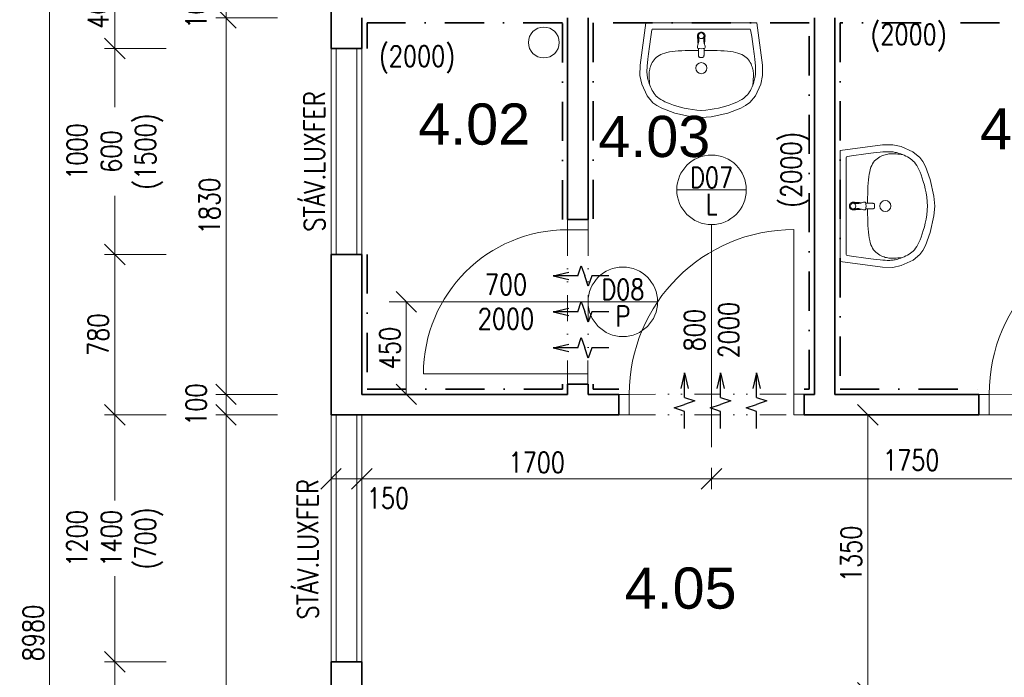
# Model space of a CAD drawing. Header units: millimetres. Extents: x -485339 to 350584, y -1189934 to 0.
# Tile 44 of 178: x -76119 to -71332, y -1143161 to -1139966. Entities that reach past the tile are written whole.
import ezdxf
from ezdxf.enums import TextEntityAlignment as Align

# ---------------------------------------------------------------- set-up
doc = ezdxf.new("R2010")
doc.units = ezdxf.units.MM
doc.header["$LTSCALE"] = 10
doc.linetypes.add('DASHDOT', pattern=[25.4, 12.7, -6.35, 0, -6.35])
doc.linetypes.add('DĚLICÍ2', pattern=[15.875, 6.35, -3.175, 0, -3.175, 0, -3.175])
doc.layers.get('Defpoints').update_dxf_attribs({"color": 201})
for name, color, linetype, lineweight in [('1VZT-POTRUBI', 4, 'Continuous', 30), ('N_dveře', 10, 'Continuous', 18), ('N_ker.dlažba', 10, 'DASHDOT', 35), ('N_popis', 10, 'Continuous', 18), ('N_popis_otvory', 10, 'Continuous', 18), ('N_zařiz_předměty', 10, 'Continuous', 18), ('N_čáry_plné', 10, 'Continuous', 18), ('St__otvory_dveře', 40, 'Continuous', 18), ('St_kóty', 132, 'Continuous', 18), ('St_otvory_okna', 40, 'Continuous', 18), ('St_plocha_místnosti', 250, 'Continuous', 18), ('St_čáry_obrys', 5, 'Continuous', 35), ('St_čáry_plné', 250, 'Continuous', 18), ('ZTI_ST_kanalda', 234, 'Continuous', 18)]:
    doc.layers.add(name, color=color, linetype=linetype, lineweight=lineweight)
doc.layers.add('1VZT-vytápění', color=150, linetype='Continuous')
doc.styles.add('Andy', font='arial.ttf')
doc.styles.get("Standard").update_dxf_attribs({"font": 'simplex.shx', "width": 0.8})
doc.dimstyles.new('stavebníM50 vnitřní', dxfattribs={"dimtxt": 100, "dimasz": 100, "dimexe": 50, "dimexo": 100, "dimgap": 30, "dimtad": 1, "dimdec": 0, "dimtxsty": 'Standard', "dimblk": 'OBLIQUE', "dimcen": 2.5, "dimclrd": 256, "dimclre": 256, "dimclrt": 256, "dimadec": 0, "dimazin": 0, "dimtfac": 1, "dimtdec": 0, "dimtmove": 2, "dimatfit": 2, "dimldrblk": 'OBLIQUE', "dimfxl": 250, "dimfxlon": 1, "dimlwd": -1, "dimlwe": -1, "dimarcsym": 0})

# ---------------------------------------------------------------- blocks, each defined once
blk = doc.blocks.new('G$CC1796412')
at = {"layer": 'St__otvory_dveře', "color": 0, "ltscale": 2}
blk.add_lwpolyline([(850, 0.8), (850, 800.8)], dxfattribs=at)
at = {"layer": 'St__otvory_dveře', "ltscale": 2}
for points in [[(50, 0), (0, 0), (0, -100), (50, -100)], [(900, 0.8), (850, 0.8), (850, -99.2), (900, -99.2)]]:
    blk.add_lwpolyline(points, close=True, dxfattribs=at)
at = {"layer": 'St__otvory_dveře', "linetype": 'DĚLICÍ2', "ltscale": 2}
for points in [[(50, 0), (850, 0.8)], [(50, -100), (850, -99.2)]]:
    blk.add_lwpolyline(points, dxfattribs=at)
at = {"layer": 'St__otvory_dveře', "color": 0, "ltscale": 2}
blk.add_arc((850, 0.8), 800, 90, 180, dxfattribs=at)
blk = doc.blocks.new('G$CB4A84410')
at = {"layer": 'St__otvory_dveře', "ltscale": 2}
for points in [[(100, -50), (100, 0), (0, 0), (0, -50)], [(100.8, -800), (100.8, -750), (0.8, -750), (0.8, -800)]]:
    blk.add_lwpolyline(points, close=True, dxfattribs=at)
at = {"layer": 'St__otvory_dveře', "linetype": 'DĚLICÍ2', "ltscale": 2}
for points in [[(0, -50), (0.8, -750)], [(100, -50), (100.8, -750)]]:
    blk.add_lwpolyline(points, dxfattribs=at)
at = {"layer": 'St__otvory_dveře', "color": 0, "ltscale": 2}
blk.add_lwpolyline([(100.8, -750), (800.8, -750)], dxfattribs=at)
blk.add_arc((100.8, -750), 700, 0, 90, dxfattribs=at)
blk = doc.blocks.new('19252405')
at = {"color": 0}
for p, q in [((-297.4, 289), (-354.4, 263.7)), ((-256, 297.9), (-297.4, 289)), ((-205.9, 297.8), (-256, 297.9)), ((-0.1, 270), (-205.9, 297.8)), ((-354.4, 263.7), (-387.8, 235.1)), ((-319.9, 242.7), (-328.1, 238.5)), ((-311.4, 246.6), (-319.9, 242.7)), ((-303, 250), (-311.4, 246.6)), ((-294.7, 253.1), (-303, 250)), ((-296.5, 251), (-303, 250)), ((-289.1, 251.8), (-296.5, 251)), ((-287, 255.6), (-294.7, 253.1)), ((-281, 252.4), (-289.1, 251.8)), ((-279.9, 257.7), (-287, 255.6)), ((-272.6, 252.9), (-281, 252.4)), ((-273.6, 259.4), (-279.9, 257.7)), ((-267.9, 260.7), (-273.6, 259.4)), ((-264.3, 253.2), (-272.6, 252.9)), ((-262.5, 261.7), (-267.9, 260.7)), ((-256.6, 253.4), (-264.3, 253.2)), ((-257.4, 262.5), (-262.5, 261.7)), ((-252.3, 263.1), (-257.4, 262.5)), ((-249.5, 253.4), (-256.6, 253.4)), ((-247.3, 263.5), (-252.3, 263.1)), ((-243.2, 253.2), (-249.5, 253.4)), ((-242, 263.9), (-247.3, 263.5)), ((-237.2, 252.7), (-243.2, 253.2)), ((-236, 264), (-242, 263.9)), ((-231.5, 252), (-237.2, 252.7)), ((-228.7, 263.9), (-236, 264)), ((-225.7, 250.8), (-231.5, 252)), ((-219.5, 263.5), (-228.7, 263.9)), ((-219.7, 249.3), (-225.7, 250.8)), ((-213.4, 247.2), (-219.7, 249.3)), ((-208.3, 262.9), (-219.5, 263.5)), ((-206.7, 244.7), (-213.4, 247.2)), ((-194.3, 261.8), (-208.3, 262.9)), ((-199.8, 241.7), (-206.7, 244.7)), ((-192.9, 238.2), (-199.8, 241.7)), ((-175.7, 260), (-194.3, 261.8)), ((-149.9, 256.8), (-175.7, 260)), ((-114.5, 252), (-149.9, 256.8)), ((-67.2, 245), (-114.5, 252)), ((-34.3, 239.9), (-67.2, 245)), ((-0.1, 270), (0.1, -270)), ((-415, 191.7), (-438, 129.3)), ((-402, 215.6), (-415, 191.7)), ((-387.8, 235.1), (-402, 215.6)), ((-372.4, 197), (-377.9, 187.5)), ((-366.9, 205.2), (-372.4, 197)), ((-361.2, 212.3), (-366.9, 205.2)), ((-355.4, 218.6), (-361.2, 212.3)), ((-349.3, 224.2), (-355.4, 218.6)), ((-342.8, 229.3), (-349.3, 224.2)), ((-335.7, 234), (-342.8, 229.3)), ((-328.1, 238.5), (-335.7, 234)), ((-186.2, 234.2), (-192.9, 238.2)), ((-179.7, 229.6), (-186.2, 234.2)), ((-173.6, 224.5), (-179.7, 229.6)), ((-168, 218.8), (-173.6, 224.5)), ((-162.7, 212.4), (-168, 218.8)), ((-158, 205.2), (-162.7, 212.4)), ((-153.7, 197.1), (-158, 205.2)), ((-149.9, 188), (-153.7, 197.1)), ((-30.1, 235), (-29.9, -235)), ((-394.1, 150.9), (-399.3, 135.8)), ((-388.8, 164.5), (-394.1, 150.9)), ((-383.4, 176.7), (-388.8, 164.5)), ((-377.9, 187.5), (-383.4, 176.7)), ((-146.7, 177.9), (-149.9, 188)), ((-143.9, 166.8), (-146.7, 177.9)), ((-141.5, 154.5), (-143.9, 166.8)), ((-139.5, 141.3), (-141.5, 154.5)), ((-438, 129.3), (-456.2, 47.3)), ((-409.5, 101.6), (-414.2, 82.9)), ((-404.5, 119.4), (-409.5, 101.6)), ((-399.3, 135.8), (-404.5, 119.4)), ((-137.9, 127), (-139.5, 141.3)), ((-136.6, 111.6), (-137.9, 127)), ((-135.5, 95.2), (-136.6, 111.6)), ((-418.2, 63.2), (-421.5, 42.6)), ((-414.2, 82.9), (-418.2, 63.2)), ((-134.7, 77.8), (-135.5, 95.2)), ((-134.1, 59.5), (-134.7, 77.8)), ((-133.8, 40.3), (-134.1, 59.5)), ((-456.2, 47.3), (-460, -0.1)), ((-423.8, 21.2), (-425.1, -1.9)), ((-423.8, -21.5), (-425.1, 1.7)), ((-421.5, 42.6), (-423.8, 21.2)), ((-167.6, 4.8), (-167.7, 2.2)), ((-167.7, 2.2), (-167.7, 0)), ((-167.5, 6.7), (-167.6, 4.8)), ((-167.4, 8), (-167.5, 6.7)), ((-167.2, 9), (-167.4, 8)), ((-167, 9.6), (-167.2, 9)), ((-166.7, 10.2), (-167, 9.6)), ((-166.5, 10.7), (-166.7, 10.2)), ((-166.2, 11.1), (-166.5, 10.7)), ((-165.8, 11.4), (-166.2, 11.1)), ((-165.5, 11.7), (-165.8, 11.4)), ((-165.1, 11.9), (-165.5, 11.7)), ((-164.7, 12.1), (-165.1, 11.9)), ((-164.2, 12.3), (-164.7, 12.1)), ((-163.7, 12.5), (-164.2, 12.3)), ((-163.2, 12.6), (-163.7, 12.5)), ((-162.5, 12.7), (-163.2, 12.6)), ((-161.8, 12.9), (-162.5, 12.7)), ((-160.9, 13), (-161.8, 12.9)), ((-159.9, 13), (-160.9, 13)), ((-158.7, 13.1), (-159.9, 13)), ((-157.3, 13.2), (-158.7, 13.1)), ((-155.5, 13.3), (-157.3, 13.2)), ((-153.4, 13.3), (-155.5, 13.3)), ((-150.9, 13.4), (-153.4, 13.3)), ((-148.1, 13.5), (-150.9, 13.4)), ((-145, 13.6), (-148.1, 13.5)), ((-141.7, 13.6), (-145, 13.6)), ((-138.2, 13.8), (-141.7, 13.6)), ((-134.6, 13.9), (-138.2, 13.8)), ((-131.1, 14), (-134.6, 13.9)), ((-133.5, 20.5), (-133.8, 40.3)), ((-133.5, 13.9), (-133.5, 20.5)), ((-127.5, 14.2), (-131.1, 14)), ((-124.2, 14.4), (-127.5, 14.2)), ((-125.2, 8.9), (-125.9, 0)), ((-124.7, 12.6), (-125.2, 8.9)), ((-123.5, 16.6), (-124.7, 12.6)), ((-122.5, 18), (-123.5, 16.6)), ((-120.2, 19), (-122.5, 18)), ((-113.5, 18.2), (-120.2, 19)), ((-100.4, 14.6), (-113.5, 18.2)), ((-101.7, 15.8), (-104.1, 15.6)), ((-99.2, 15.9), (-101.7, 15.8)), ((-90.4, 12.4), (-100.4, 14.6)), ((-96.8, 16.1), (-99.2, 15.9)), ((-94.8, 16.2), (-96.8, 16.1)), ((-92.9, 16.4), (-94.8, 16.2)), ((-91.1, 16.5), (-92.9, 16.4)), ((-89.5, 16.6), (-91.1, 16.5)), ((-85, 11.7), (-90.4, 12.4)), ((-88, 16.7), (-89.5, 16.6)), ((-86.5, 16.8), (-88, 16.7)), ((-85, 16.9), (-86.5, 16.8)), ((-83.5, 17), (-85, 16.9)), ((-80.9, 12), (-85, 11.7)), ((-82, 17.1), (-83.5, 17)), ((-80.6, 17.2), (-82, 17.1)), ((-76.4, 13), (-80.9, 12)), ((-79.2, 17.3), (-80.6, 17.2)), ((-78, 17.4), (-79.2, 17.3)), ((-76.8, 17.5), (-78, 17.4)), ((-75.7, 17.5), (-76.8, 17.5)), ((-70.6, 14.3), (-76.4, 13)), ((-74.6, 17.6), (-75.7, 17.5)), ((-73.6, 17.7), (-74.6, 17.6)), ((-72.5, 17.8), (-73.6, 17.7)), ((-71.4, 17.8), (-72.5, 17.8)), ((-70.3, 17.9), (-71.4, 17.8)), ((-63.6, 15), (-70.6, 14.3)), ((-69, 17.9), (-70.3, 17.9)), ((-67.6, 18), (-69, 17.9)), ((-65.9, 18.1), (-67.6, 18)), ((-64, 18.1), (-65.9, 18.1)), ((-61.7, 18.2), (-64, 18.1)), ((-55.3, 16.9), (-55.3, 16.9)), ((-49.8, 12.9), (-49.8, 12.9)), ((-46.2, 7), (-46.2, 7)), ((-456.2, -47.5), (-460, -0.1)), ((-438, -129.6), (-456.2, -47.5)), ((-421.5, -42.8), (-423.8, -21.5)), ((-418.2, -63.4), (-421.5, -42.8)), ((-167.7, -2.3), (-167.7, 0)), ((-167.6, -4.9), (-167.7, -2.3)), ((-167.5, -6.8), (-167.6, -4.9)), ((-167.4, -8.1), (-167.5, -6.8)), ((-167.2, -9), (-167.4, -8.1)), ((-167, -9.7), (-167.2, -9)), ((-166.7, -10.3), (-167, -9.7)), ((-166.4, -10.8), (-166.7, -10.3)), ((-166.1, -11.2), (-166.4, -10.8)), ((-165.8, -11.5), (-166.1, -11.2)), ((-165.5, -11.8), (-165.8, -11.5)), ((-165.1, -12), (-165.5, -11.8)), ((-164.7, -12.2), (-165.1, -12)), ((-164.2, -12.4), (-164.7, -12.2)), ((-163.7, -12.6), (-164.2, -12.4)), ((-163.2, -12.7), (-163.7, -12.6)), ((-162.5, -12.8), (-163.2, -12.7)), ((-161.8, -12.9), (-162.5, -12.8)), ((-160.9, -13), (-161.8, -12.9)), ((-159.9, -13.1), (-160.9, -13)), ((-158.7, -13.2), (-159.9, -13.1)), ((-157.3, -13.3), (-158.7, -13.2)), ((-155.5, -13.3), (-157.3, -13.3)), ((-153.4, -13.4), (-155.5, -13.3)), ((-150.9, -13.5), (-153.4, -13.4)), ((-148.1, -13.5), (-150.9, -13.5)), ((-145, -13.6), (-148.1, -13.5)), ((-141.6, -13.7), (-145, -13.6)), ((-138.2, -13.8), (-141.6, -13.7)), ((-134.6, -13.9), (-138.2, -13.8)), ((-131, -14.1), (-134.6, -13.9)), ((-133.7, -40.4), (-134.1, -59.5)), ((-133.5, -20.5), (-133.7, -40.4)), ((-133.5, -14), (-133.5, -20.5)), ((-127.5, -14.3), (-131, -14.1)), ((-124.2, -14.4), (-127.5, -14.3)), ((-125.2, -8.9), (-125.9, 0)), ((-124.7, -12.6), (-125.2, -8.9)), ((-123.4, -16.6), (-124.7, -12.6)), ((-122.5, -18.1), (-123.4, -16.6)), ((-120.2, -19.1), (-122.5, -18.1)), ((-113.5, -18.2), (-120.2, -19.1)), ((-100.4, -14.7), (-113.5, -18.2)), ((-101.7, -15.8), (-104.1, -15.6)), ((-99.2, -16), (-101.7, -15.8)), ((-90.4, -12.4), (-100.4, -14.7)), ((-96.8, -16.1), (-99.2, -16)), ((-94.7, -16.3), (-96.8, -16.1)), ((-92.9, -16.4), (-94.7, -16.3)), ((-91.1, -16.5), (-92.9, -16.4)), ((-89.5, -16.6), (-91.1, -16.5)), ((-85, -11.7), (-90.4, -12.4)), ((-88, -16.7), (-89.5, -16.6)), ((-86.5, -16.8), (-88, -16.7)), ((-85, -16.9), (-86.5, -16.8)), ((-80.8, -12.1), (-85, -11.7)), ((-83.5, -17), (-85, -16.9)), ((-82, -17.1), (-83.5, -17)), ((-80.6, -17.2), (-82, -17.1)), ((-76.4, -13), (-80.8, -12.1)), ((-79.2, -17.3), (-80.6, -17.2)), ((-78, -17.4), (-79.2, -17.3)), ((-76.8, -17.5), (-78, -17.4)), ((-75.7, -17.6), (-76.8, -17.5)), ((-70.6, -14.3), (-76.4, -13)), ((-74.6, -17.7), (-75.7, -17.6)), ((-73.5, -17.7), (-74.6, -17.7)), ((-72.5, -17.8), (-73.5, -17.7)), ((-71.4, -17.9), (-72.5, -17.8)), ((-70.3, -17.9), (-71.4, -17.9)), ((-63.6, -15), (-70.6, -14.3)), ((-69, -18), (-70.3, -17.9)), ((-67.6, -18), (-69, -18)), ((-65.9, -18.1), (-67.6, -18)), ((-63.9, -18.2), (-65.9, -18.1)), ((-61.6, -18.2), (-63.9, -18.2)), ((-55.3, -16.9), (-55.3, -16.9)), ((-49.8, -12.9), (-49.8, -12.9)), ((-46.2, -7.1), (-46.2, -7.1)), ((-44.9, 0), (-44.9, 0)), ((-414.1, -83.1), (-418.2, -63.4)), ((-409.5, -101.8), (-414.1, -83.1)), ((-135.5, -95.2), (-136.5, -111.6)), ((-134.7, -77.8), (-135.5, -95.2)), ((-134.1, -59.5), (-134.7, -77.8)), ((-414.9, -191.9), (-438, -129.6)), ((-404.4, -119.5), (-409.5, -101.8)), ((-399.3, -136), (-404.4, -119.5)), ((-394, -151.1), (-399.3, -136)), ((-139.4, -141.4), (-141.4, -154.6)), ((-137.8, -127), (-139.4, -141.4)), ((-136.5, -111.6), (-137.8, -127)), ((-388.7, -164.7), (-394, -151.1)), ((-383.3, -176.9), (-388.7, -164.7)), ((-377.8, -187.7), (-383.3, -176.9)), ((-372.3, -197.1), (-377.8, -187.7)), ((-149.9, -188.1), (-153.6, -197.1)), ((-146.6, -178), (-149.9, -188.1)), ((-143.8, -166.8), (-146.6, -178)), ((-141.4, -154.6), (-143.8, -166.8)), ((-401.9, -215.8), (-414.9, -191.9)), ((-387.7, -235.3), (-401.9, -215.8)), ((-354.3, -263.9), (-387.7, -235.3)), ((-366.8, -205.3), (-372.3, -197.1)), ((-361.1, -212.5), (-366.8, -205.3)), ((-355.3, -218.8), (-361.1, -212.5)), ((-349.1, -224.4), (-355.3, -218.8)), ((-342.6, -229.5), (-349.1, -224.4)), ((-335.6, -234.2), (-342.6, -229.5)), ((-328, -238.7), (-335.6, -234.2)), ((-319.8, -242.9), (-328, -238.7)), ((-192.8, -238.3), (-199.7, -241.8)), ((-186.1, -234.3), (-192.8, -238.3)), ((-179.6, -229.7), (-186.1, -234.3)), ((-173.5, -224.6), (-179.6, -229.7)), ((-167.9, -218.9), (-173.5, -224.6)), ((-162.6, -212.5), (-167.9, -218.9)), ((-157.9, -205.2), (-162.6, -212.5)), ((-153.6, -197.1), (-157.9, -205.2)), ((-297.3, -289.2), (-354.3, -263.9)), ((-311.3, -246.7), (-319.8, -242.9)), ((-302.9, -250.2), (-311.3, -246.7)), ((-296.4, -251.1), (-302.9, -250.2)), ((-294.6, -253.2), (-302.9, -250.2)), ((-289, -251.9), (-296.4, -251.1)), ((-286.8, -255.8), (-294.6, -253.2)), ((-280.8, -252.6), (-289, -251.9)), ((-279.8, -257.9), (-286.8, -255.8)), ((-272.5, -253), (-280.8, -252.6)), ((-273.5, -259.5), (-279.8, -257.9)), ((-267.7, -260.8), (-273.5, -259.5)), ((-264.2, -253.4), (-272.5, -253)), ((-262.4, -261.8), (-267.7, -260.8)), ((-256.4, -253.5), (-264.2, -253.4)), ((-257.3, -262.6), (-262.4, -261.8)), ((-252.2, -263.2), (-257.3, -262.6)), ((-249.4, -253.5), (-256.4, -253.5)), ((-247.1, -263.7), (-252.2, -263.2)), ((-243, -253.3), (-249.4, -253.5)), ((-241.9, -264), (-247.1, -263.7)), ((-237.1, -252.9), (-243, -253.3)), ((-235.9, -264.1), (-241.9, -264)), ((-231.4, -252.1), (-237.1, -252.9)), ((-228.5, -264), (-235.9, -264.1)), ((-225.6, -250.9), (-231.4, -252.1)), ((-219.4, -263.7), (-228.5, -264)), ((-219.6, -249.4), (-225.6, -250.9)), ((-213.2, -247.3), (-219.6, -249.4)), ((-208.1, -263), (-219.4, -263.7)), ((-206.6, -244.8), (-213.2, -247.3)), ((-194.2, -261.9), (-208.1, -263)), ((-199.7, -241.8), (-206.6, -244.8)), ((0.1, -270), (-205.7, -297.9)), ((-175.6, -260), (-194.2, -261.9)), ((-149.8, -256.9), (-175.6, -260)), ((-114.4, -252.1), (-149.8, -256.9)), ((-67, -245.1), (-114.4, -252.1)), ((-34.2, -239.9), (-67, -245.1)), ((-255.9, -298), (-297.3, -289.2)), ((-205.7, -297.9), (-255.9, -298))]:
    blk.add_line(p, q, dxfattribs=at)
for centre, major_axis, start_param, end_param in [((-35.1, 235), (3.54, 3.54), 5.498034, 6.914051), ((-220, -0.1), (19.1, 19.1), 0.785398, 7.068583), ((-62.9, 0), (-9.75, 9.75), -0.785398, 5.497787), ((-62.9, 0), (10.6, 10.6), 3.881371, 7.115283), ((-61.7, 2.9), (-10.9, 10.9), -1.209553, -0.785152), ((-62.3, 1.5), (11.9, 11.9), 6.239989, 6.644428), ((-63.3, 0.6), (-12.9, 12.9), 4.290124, 4.669192), ((-64.8, 0), (-14, 14), 3.927237, 4.290124), ((-61.7, -2.9), (-10.9, 10.9), 2.356441, 2.780842), ((-62.3, -1.5), (11.9, 11.9), 4.351639, 4.756078), ((-63.3, -0.6), (-12.9, 12.9), 3.185282, 3.564351), ((-64.8, 0), (-14, 14), 3.564351, 3.927237), ((-34.9, -235), (-3.54, 3.54), 2.51122, 3.927237)]:
    blk.add_ellipse(centre, major_axis=major_axis, ratio=1, start_param=start_param, end_param=end_param, dxfattribs=at)
blk = doc.blocks.new('_OBLIQUE')
at = {"color": 0, "linetype": 'ByBlock'}
blk.add_line((-0.5, -0.5), (0.5, 0.5), dxfattribs=at)
blk = doc.blocks.new('*D6565')
at = {"layer": 'Defpoints', "color": 0}
for p in [(-74604.9, -1139706.1), (-75656.6, -1140106.2), (-74604.9, -1140106.2)]:
    blk.add_point(p, dxfattribs=at)
at = {"layer": 'St_kóty'}
for p, q in [((-75406.6, -1139706.1), (-75706.6, -1139706.1)), ((-75656.6, -1139706.1), (-75656.6, -1140106.2)), ((-75406.6, -1140106.2), (-75706.6, -1140106.2))]:
    blk.add_line(p, q, dxfattribs=at)
at = {"layer": 'St_kóty', "linetype": 'ByBlock', "xscale": 100, "yscale": 100, "zscale": 100}
for p, rotation in [((-75656.6, -1139706.1), 90), ((-75656.6, -1140106.2), 270)]:
    blk.add_blockref('_OBLIQUE', p, dxfattribs=dict(at, rotation=rotation))
at = {"layer": 'St_kóty', "insert": (-75736.6, -1139906.1), "char_height": 100, "attachment_point": 5, "rotation": 90}
blk.add_mtext('400', dxfattribs=at)
blk = doc.blocks.new('*D6566')
at = {"layer": 'Defpoints', "color": 0}
for p in [(-74604.9, -1140106.2), (-75656.6, -1141106.2), (-74604.9, -1141106.2)]:
    blk.add_point(p, dxfattribs=at)
at = {"layer": 'St_kóty'}
for p, q in [((-75406.6, -1140106.2), (-75706.6, -1140106.2)), ((-75656.6, -1140106.2), (-75656.6, -1140391.4)), ((-75656.6, -1141106.2), (-75656.6, -1140820.9)), ((-75406.6, -1141106.2), (-75706.6, -1141106.2))]:
    blk.add_line(p, q, dxfattribs=at)
at = {"layer": 'St_kóty', "linetype": 'ByBlock', "xscale": 100, "yscale": 100, "zscale": 100}
for p, rotation in [((-75656.6, -1140106.2), 90), ((-75656.6, -1141106.2), 270)]:
    blk.add_blockref('_OBLIQUE', p, dxfattribs=dict(at, rotation=rotation))
at = {"layer": 'St_kóty', "insert": (-75656.6, -1140606.2), "char_height": 100, "attachment_point": 5, "rotation": 90}
blk.add_mtext('1000\\P600\\P(1500)', dxfattribs=at)
blk = doc.blocks.new('*D6567')
at = {"layer": 'Defpoints', "color": 0}
for p in [(-74604.9, -1141106.2), (-75656.6, -1141886.2), (-74579.9, -1141886.2)]:
    blk.add_point(p, dxfattribs=at)
at = {"layer": 'St_kóty'}
for p, q in [((-75406.6, -1141106.2), (-75706.6, -1141106.2)), ((-75656.6, -1141106.2), (-75656.6, -1141886.2)), ((-75406.6, -1141886.2), (-75706.6, -1141886.2))]:
    blk.add_line(p, q, dxfattribs=at)
at = {"layer": 'St_kóty', "linetype": 'ByBlock', "xscale": 100, "yscale": 100, "zscale": 100}
for p, rotation in [((-75656.6, -1141106.2), 90), ((-75656.6, -1141886.2), 270)]:
    blk.add_blockref('_OBLIQUE', p, dxfattribs=dict(at, rotation=rotation))
at = {"layer": 'St_kóty', "insert": (-75736.6, -1141496.2), "char_height": 100, "attachment_point": 5, "rotation": 90}
blk.add_mtext('780', dxfattribs=at)
blk = doc.blocks.new('*D6568')
at = {"layer": 'Defpoints', "color": 0}
for p in [(-74579.9, -1141886.2), (-75656.6, -1143086.2), (-74604.9, -1143086.2)]:
    blk.add_point(p, dxfattribs=at)
at = {"layer": 'St_kóty'}
for p, q in [((-75406.6, -1141886.2), (-75706.6, -1141886.2)), ((-75656.6, -1141886.2), (-75656.6, -1142301.9)), ((-75656.6, -1143086.2), (-75656.6, -1142670.4)), ((-75406.6, -1143086.2), (-75706.6, -1143086.2))]:
    blk.add_line(p, q, dxfattribs=at)
at = {"layer": 'St_kóty', "linetype": 'ByBlock', "xscale": 100, "yscale": 100, "zscale": 100}
for p, rotation in [((-75656.6, -1141886.2), 90), ((-75656.6, -1143086.2), 270)]:
    blk.add_blockref('_OBLIQUE', p, dxfattribs=dict(at, rotation=rotation))
at = {"layer": 'St_kóty', "insert": (-75656.6, -1142486.2), "char_height": 100, "attachment_point": 5, "rotation": 90}
blk.add_mtext('1200\\P1400\\P(700)', dxfattribs=at)
blk = doc.blocks.new('*D6569')
at = {"layer": 'Defpoints', "color": 0}
for p in [(-74604.9, -1143086.2), (-75656.6, -1146436.6), (-74604.9, -1146436.6)]:
    blk.add_point(p, dxfattribs=at)
at = {"layer": 'St_kóty'}
for p, q in [((-75406.6, -1143086.2), (-75706.6, -1143086.2)), ((-75656.6, -1143086.2), (-75656.6, -1146436.6)), ((-75406.6, -1146436.6), (-75706.6, -1146436.6))]:
    blk.add_line(p, q, dxfattribs=at)
at = {"layer": 'St_kóty', "linetype": 'ByBlock', "xscale": 100, "yscale": 100, "zscale": 100}
for p, rotation in [((-75656.6, -1143086.2), 90), ((-75656.6, -1146436.6), 270)]:
    blk.add_blockref('_OBLIQUE', p, dxfattribs=dict(at, rotation=rotation))
at = {"layer": 'St_kóty', "insert": (-75736.6, -1144761.4), "char_height": 100, "attachment_point": 5, "rotation": 90}
blk.add_mtext('3350', dxfattribs=at)
blk = doc.blocks.new('*D6574')
at = {"layer": 'Defpoints', "color": 0}
for p in [(-74454.9, -1139856.2), (-75115.5, -1139956.2), (-74454.9, -1139956.2)]:
    blk.add_point(p, dxfattribs=at)
at = {"layer": 'St_kóty'}
for p, q in [((-74865.5, -1139856.2), (-75165.5, -1139856.2)), ((-75115.5, -1139856.2), (-75115.5, -1139956.2)), ((-74865.5, -1139956.2), (-75165.5, -1139956.2))]:
    blk.add_line(p, q, dxfattribs=at)
at = {"layer": 'St_kóty', "linetype": 'ByBlock', "xscale": 100, "yscale": 100, "zscale": 100}
for p, rotation in [((-75115.5, -1139856.2), 90), ((-75115.5, -1139956.2), 270)]:
    blk.add_blockref('_OBLIQUE', p, dxfattribs=dict(at, rotation=rotation))
at = {"layer": 'St_kóty', "insert": (-75260.5, -1139906.2), "char_height": 100, "attachment_point": 5, "rotation": 90}
blk.add_mtext('100', dxfattribs=at)
blk = doc.blocks.new('*D6575')
at = {"layer": 'Defpoints', "color": 0}
for p in [(-74454.9, -1139956.2), (-75115.5, -1141786.2), (-74454.9, -1141786.2)]:
    blk.add_point(p, dxfattribs=at)
at = {"layer": 'St_kóty'}
for p, q in [((-74865.5, -1139956.2), (-75165.5, -1139956.2)), ((-75115.5, -1139956.2), (-75115.5, -1141786.2)), ((-74865.5, -1141786.2), (-75165.5, -1141786.2))]:
    blk.add_line(p, q, dxfattribs=at)
at = {"layer": 'St_kóty', "linetype": 'ByBlock', "xscale": 100, "yscale": 100, "zscale": 100}
for p, rotation in [((-75115.5, -1139956.2), 90), ((-75115.5, -1141786.2), 270)]:
    blk.add_blockref('_OBLIQUE', p, dxfattribs=dict(at, rotation=rotation))
at = {"layer": 'St_kóty', "insert": (-75195.5, -1140871.2), "char_height": 100, "attachment_point": 5, "rotation": 90}
blk.add_mtext('1830', dxfattribs=at)
blk = doc.blocks.new('*D6576')
at = {"layer": 'Defpoints', "color": 0}
for p in [(-74454.9, -1141786.2), (-75115.5, -1141886.2), (-74604.9, -1141886.2)]:
    blk.add_point(p, dxfattribs=at)
at = {"layer": 'St_kóty'}
for p, q in [((-74865.5, -1141786.2), (-75165.5, -1141786.2)), ((-75115.5, -1141786.2), (-75115.5, -1141886.2)), ((-74865.5, -1141886.2), (-75165.5, -1141886.2))]:
    blk.add_line(p, q, dxfattribs=at)
at = {"layer": 'St_kóty', "linetype": 'ByBlock', "xscale": 100, "yscale": 100, "zscale": 100}
for p, rotation in [((-75115.5, -1141786.2), 90), ((-75115.5, -1141886.2), 270)]:
    blk.add_blockref('_OBLIQUE', p, dxfattribs=dict(at, rotation=rotation))
at = {"layer": 'St_kóty', "insert": (-75260.5, -1141836.2), "char_height": 100, "attachment_point": 5, "rotation": 90}
blk.add_mtext('100', dxfattribs=at)
blk = doc.blocks.new('*D6577')
at = {"layer": 'Defpoints', "color": 0}
for p in [(-74604.9, -1141886.2), (-75115.5, -1147286.2), (-74454.9, -1147286.2)]:
    blk.add_point(p, dxfattribs=at)
at = {"layer": 'St_kóty'}
for p, q in [((-74865.5, -1141886.2), (-75165.5, -1141886.2)), ((-75115.5, -1141886.2), (-75115.5, -1147286.2)), ((-74865.5, -1147286.2), (-75165.5, -1147286.2))]:
    blk.add_line(p, q, dxfattribs=at)
at = {"layer": 'St_kóty', "linetype": 'ByBlock', "xscale": 100, "yscale": 100, "zscale": 100}
for p, rotation in [((-75115.5, -1141886.2), 90), ((-75115.5, -1147286.2), 270)]:
    blk.add_blockref('_OBLIQUE', p, dxfattribs=dict(at, rotation=rotation))
at = {"layer": 'St_kóty', "insert": (-75195.5, -1144586.2), "char_height": 100, "attachment_point": 5, "rotation": 90}
blk.add_mtext('5400', dxfattribs=at)
blk = doc.blocks.new('*D6579')
at = {"layer": 'Defpoints', "color": 0}
for p in [(-74604.9, -1138456.2), (-75973, -1147436.2), (-74604.9, -1147436.2)]:
    blk.add_point(p, dxfattribs=at)
at = {"layer": 'St_kóty'}
for p, q in [((-75723, -1138456.2), (-76023, -1138456.2)), ((-75973, -1138456.2), (-75973, -1147436.2)), ((-75723, -1147436.2), (-76023, -1147436.2))]:
    blk.add_line(p, q, dxfattribs=at)
at = {"layer": 'St_kóty', "linetype": 'ByBlock', "xscale": 100, "yscale": 100, "zscale": 100}
for p, rotation in [((-75973, -1138456.2), 90), ((-75973, -1147436.2), 270)]:
    blk.add_blockref('_OBLIQUE', p, dxfattribs=dict(at, rotation=rotation))
at = {"layer": 'St_kóty', "insert": (-76053, -1142946.2), "char_height": 100, "attachment_point": 5, "rotation": 90}
blk.add_mtext('8980', dxfattribs=at)
blk = doc.blocks.new('*D6583')
at = {"layer": 'Defpoints', "color": 0}
for p in [(-74322.8, -1141336.2), (-74322.8, -1141786.2), (-74239, -1141786.2)]:
    blk.add_point(p, dxfattribs=at)
at = {"layer": 'St_kóty'}
for p, q in [((-74239, -1141336.2), (-74189, -1141336.2)), ((-74239, -1141336.2), (-74239, -1141786.2)), ((-74239, -1141786.2), (-74189, -1141786.2))]:
    blk.add_line(p, q, dxfattribs=at)
at = {"layer": 'St_kóty', "linetype": 'ByBlock', "xscale": 100, "yscale": 100, "zscale": 100}
for p, rotation in [((-74239, -1141336.2), 90), ((-74239, -1141786.2), 270)]:
    blk.add_blockref('_OBLIQUE', p, dxfattribs=dict(at, rotation=rotation))
at = {"layer": 'St_kóty', "insert": (-74319, -1141561.2), "char_height": 100, "attachment_point": 5, "rotation": 90}
blk.add_mtext('450', dxfattribs=at)
blk = doc.blocks.new('*D6585')
at = {"layer": 'Defpoints', "color": 0}
for p in [(-74604.9, -1141886.2), (-74454.9, -1141886.2), (-74454.9, -1142196.8)]:
    blk.add_point(p, dxfattribs=at)
at = {"layer": 'St_kóty'}
for p, q in [((-74604.9, -1141986.2), (-74604.9, -1142246.8)), ((-74454.9, -1141986.2), (-74454.9, -1142246.8)), ((-74604.9, -1142196.8), (-74454.9, -1142196.8))]:
    blk.add_line(p, q, dxfattribs=at)
at = {"layer": 'St_kóty', "linetype": 'ByBlock', "xscale": 100, "yscale": 100, "zscale": 100, "rotation": 180}
blk.add_blockref('_OBLIQUE', (-74604.9, -1142196.8), dxfattribs=at)
at = {"layer": 'St_kóty', "linetype": 'ByBlock', "xscale": 100, "yscale": 100, "zscale": 100}
blk.add_blockref('_OBLIQUE', (-74454.9, -1142196.8), dxfattribs=at)
at = {"layer": 'St_kóty', "insert": (-74328.3, -1142290.6), "char_height": 100, "attachment_point": 5}
blk.add_mtext('150', dxfattribs=at)
blk = doc.blocks.new('*D6586')
at = {"layer": 'Defpoints', "color": 0}
for p in [(-74454.9, -1141886.2), (-72754.9, -1142042.6), (-72754.9, -1142196.8)]:
    blk.add_point(p, dxfattribs=at)
at = {"layer": 'St_kóty'}
for p, q in [((-74454.9, -1141986.2), (-74454.9, -1142246.8)), ((-72754.9, -1142142.6), (-72754.9, -1142246.8)), ((-74454.9, -1142196.8), (-72754.9, -1142196.8))]:
    blk.add_line(p, q, dxfattribs=at)
at = {"layer": 'St_kóty', "linetype": 'ByBlock', "xscale": 100, "yscale": 100, "zscale": 100, "rotation": 180}
blk.add_blockref('_OBLIQUE', (-74454.9, -1142196.8), dxfattribs=at)
at = {"layer": 'St_kóty', "linetype": 'ByBlock', "xscale": 100, "yscale": 100, "zscale": 100}
blk.add_blockref('_OBLIQUE', (-72754.9, -1142196.8), dxfattribs=at)
at = {"layer": 'St_kóty', "insert": (-73604.9, -1142116.8), "char_height": 100, "attachment_point": 5}
blk.add_mtext('1700', dxfattribs=at)
blk = doc.blocks.new('*D6587')
at = {"layer": 'Defpoints', "color": 0}
for p in [(-72754.9, -1142042.6), (-71004.9, -1142042.6), (-71004.9, -1142196.8)]:
    blk.add_point(p, dxfattribs=at)
at = {"layer": 'St_kóty'}
for p, q in [((-72754.9, -1142142.6), (-72754.9, -1142246.8)), ((-71004.9, -1142142.6), (-71004.9, -1142246.8)), ((-72754.9, -1142196.8), (-71004.9, -1142196.8))]:
    blk.add_line(p, q, dxfattribs=at)
at = {"layer": 'St_kóty', "linetype": 'ByBlock', "xscale": 100, "yscale": 100, "zscale": 100, "rotation": 180}
blk.add_blockref('_OBLIQUE', (-72754.9, -1142196.8), dxfattribs=at)
at = {"layer": 'St_kóty', "linetype": 'ByBlock', "xscale": 100, "yscale": 100, "zscale": 100}
blk.add_blockref('_OBLIQUE', (-71004.9, -1142196.8), dxfattribs=at)
at = {"layer": 'St_kóty', "insert": (-71784.3, -1142105.8), "char_height": 100, "attachment_point": 5}
blk.add_mtext('1750', dxfattribs=at)
blk = doc.blocks.new('*D6594')
at = {"layer": 'Defpoints', "color": 0}
for p in [(-71995.6, -1141886.2), (-71854.9, -1141886.2), (-71854.9, -1143236.2)]:
    blk.add_point(p, dxfattribs=at)
at = {"layer": 'St_kóty'}
for p, q in [((-71954.9, -1141886.2), (-72045.6, -1141886.2)), ((-71995.6, -1143236.2), (-71995.6, -1141886.2)), ((-71954.9, -1143236.2), (-72045.6, -1143236.2))]:
    blk.add_line(p, q, dxfattribs=at)
at = {"layer": 'St_kóty', "linetype": 'ByBlock', "xscale": 100, "yscale": 100, "zscale": 100}
for p, rotation in [((-71995.6, -1141886.2), 90), ((-71995.6, -1143236.2), 270)]:
    blk.add_blockref('_OBLIQUE', p, dxfattribs=dict(at, rotation=rotation))
at = {"layer": 'St_kóty', "insert": (-72075.6, -1142561.2), "char_height": 100, "attachment_point": 5, "rotation": 90}
blk.add_mtext('1350', dxfattribs=at)
blk = doc.blocks.new('fegevdfvdfv')
at = {"layer": '1VZT-vytápění'}
for p, q in [((-286977.9, 271465.6), (-286995.9, 271389.6)), ((-286977.9, 271465.6), (-286959.9, 271389.6)), ((-286977.9, 271346.2), (-286977.9, 271465.6)), ((-286803, 271465.6), (-286821, 271389.6)), ((-286803, 271465.6), (-286785, 271389.6)), ((-286803, 271346.2), (-286803, 271465.6)), ((-286628.1, 271465.6), (-286646.1, 271389.6)), ((-286628.1, 271465.6), (-286610, 271389.6)), ((-286628.1, 271346.2), (-286628.1, 271465.6)), ((-286977.9, 271346.2), (-286928.2, 271329.2)), ((-286928.2, 271329.2), (-286977.9, 271312.2)), ((-286803, 271346.2), (-286753.3, 271329.2)), ((-286753.3, 271329.2), (-286803, 271312.2)), ((-286628.1, 271346.2), (-286578.4, 271329.2)), ((-286578.4, 271329.2), (-286628.1, 271312.2)), ((-287027.6, 271295.1), (-286977.9, 271312.2)), ((-286977.9, 271278.1), (-287027.6, 271295.1)), ((-286852.7, 271295.1), (-286803, 271312.2)), ((-286803, 271278.1), (-286852.7, 271295.1)), ((-286677.7, 271295.1), (-286628.1, 271312.2)), ((-286628.1, 271278.1), (-286677.7, 271295.1)), ((-286977.9, 271195.6), (-286977.9, 271278.1)), ((-286803, 271195.6), (-286803, 271278.1)), ((-286628.1, 271195.6), (-286628.1, 271278.1))]:
    blk.add_line(p, q, dxfattribs=at)

msp = doc.modelspace()

# ---------------------------------------------------------------- linework, layer by layer
at = {"layer": 'N_ker.dlažba', "ltscale": 1.5}
for points in [[(-73479.9, -1140936.2), (-73479.9, -1139981.2), (-74429.9, -1139981.2), (-74429.9, -1140106.2)], [(-72304.9, -1141761.2), (-72279.9, -1141761.2), (-72279.9, -1139981.2), (-73329.9, -1139981.2), (-73329.9, -1140936.2)], [(-71354.9, -1139981.2), (-72129.9, -1139981.2), (-72129.9, -1141761.2), (-71454.9, -1141761.2)], [(-74429.9, -1141106.2), (-74429.9, -1141761.2), (-73479.9, -1141761.2), (-73479.9, -1141736.2)], [(-73329.9, -1141736.2), (-73329.9, -1141761.2), (-73204.9, -1141761.2)]]:
    msp.add_lwpolyline(points, dxfattribs=at)
at = {"layer": 'N_popis_otvory'}
for points in [[(-72754.9, -1142042.6), (-72754.9, -1140961.3)], [(-74322.8, -1141336.2), (-73241.5, -1141336.2)]]:
    msp.add_lwpolyline(points, dxfattribs=at)
for centre in [(-72754.9, -1140792.4), (-73186.3, -1141336.5)]:
    msp.add_circle(centre, 169, dxfattribs=at)
at = {"layer": 'N_čáry_plné'}
for points in [[(-72923.9, -1140792.4), (-72585.9, -1140792.4)], [(-73355.3, -1141336.5), (-73017.3, -1141336.5)]]:
    msp.add_lwpolyline(points, dxfattribs=at)
at = {"layer": 'St_otvory_okna', "ltscale": 2}
for points in [[(-74579.9, -1141106.2), (-74579.9, -1140106.2)], [(-74479.9, -1141106.2), (-74479.9, -1140106.2)], [(-74579.9, -1143086.2), (-74579.9, -1141886.2)], [(-74479.9, -1143086.2), (-74479.9, -1141886.2)]]:
    msp.add_lwpolyline(points, dxfattribs=at)
at = {"layer": 'St_čáry_obrys', "ltscale": 2}
for points in [[(-74604.9, -1139706.1), (-74604.9, -1140106.2)], [(-74454.9, -1139956.2), (-74454.9, -1140106.2)], [(-73454.9, -1139956.2), (-73454.9, -1140936.2)], [(-73354.9, -1139956.2), (-73354.9, -1140936.2)], [(-72254.9, -1139956.2), (-72254.9, -1141786.2)], [(-72154.9, -1139956.2), (-72154.9, -1141786.2)], [(-74454.9, -1140106.2), (-74604.9, -1140106.2)], [(-73454.9, -1140936.2), (-73354.9, -1140936.2)], [(-74604.9, -1141106.2), (-74604.9, -1141886.2)], [(-74454.9, -1141106.2), (-74604.9, -1141106.2)], [(-74454.9, -1141106.2), (-74454.9, -1141786.2)], [(-73454.9, -1141736.2), (-73454.9, -1141786.2)], [(-73454.9, -1141736.2), (-73354.9, -1141736.2)], [(-73354.9, -1141736.2), (-73354.9, -1141786.2)], [(-73454.9, -1141786.2), (-74454.9, -1141786.2)], [(-73204.9, -1141786.2), (-73354.9, -1141786.2)], [(-73204.9, -1141786.2), (-73204.9, -1141886.2)], [(-72304.9, -1141786.2), (-72304.9, -1141886.2)], [(-72254.9, -1141786.2), (-72304.9, -1141786.2)], [(-71454.9, -1141786.2), (-72154.9, -1141786.2)], [(-71454.9, -1141786.2), (-71454.9, -1141886.2)], [(-73204.9, -1141886.2), (-74604.9, -1141886.2)], [(-71454.9, -1141886.2), (-72304.9, -1141886.2)], [(-74604.9, -1143086.2), (-74604.9, -1146436.6)], [(-74454.9, -1143086.2), (-74604.9, -1143086.2)], [(-74454.9, -1146436.6), (-74454.9, -1143086.2)]]:
    msp.add_lwpolyline(points, dxfattribs=at)
at = {"layer": 'St_čáry_plné', "ltscale": 2}
for points in [[(-74604.9, -1141106.2), (-74604.9, -1140106.2)], [(-74454.9, -1140106.2), (-74454.9, -1141106.2)], [(-74604.9, -1143086.2), (-74604.9, -1141886.2)], [(-74454.9, -1141886.2), (-74454.9, -1143086.2)]]:
    msp.add_lwpolyline(points, dxfattribs=at)
at = {"layer": 'ZTI_ST_kanalda', "ltscale": 2}
msp.add_circle((-73570.5, -1140076.6), 75, dxfattribs=at)

# ---------------------------------------------------------------- block references
at = {"layer": '1VZT-POTRUBI', "rotation": 90}
msp.add_blockref('fegevdfvdfv', (197941, -854582.6), dxfattribs=at)
at = {"layer": '1VZT-POTRUBI'}
msp.add_blockref('fegevdfvdfv', (214091.6, -1413147.5), dxfattribs=at)
at = {"layer": 'N_dveře', "ltscale": 2, "xscale": -1}
msp.add_blockref('G$CB4A84410', (-73354.9, -1140936.2), dxfattribs=at)
at = {"layer": 'N_dveře', "ltscale": 2}
for p in [(-73204.9, -1141786.2), (-71454.9, -1141786.2)]:
    msp.add_blockref('G$CC1796412', p, dxfattribs=at)
at = {"layer": 'N_zařiz_předměty'}
for p, rotation in [((-72804.9, -1139981.2), 89.99999999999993), ((-72129.9, -1140871.2), 179.9999999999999)]:
    msp.add_blockref('19252405', p, dxfattribs=dict(at, rotation=rotation))

# ---------------------------------------------------------------- texts
at = {"layer": 'N_popis', "width": 0.8}
for p in [(-71982.2, -1140087.1), (-74371.9, -1140193)]:
    msp.add_text('(2000)', height=100, dxfattribs=at).set_placement(p)
msp.add_text('(2000)', height=100, rotation=90, dxfattribs=at).set_placement((-72317.7, -1140879.9))
at = {"layer": 'N_popis_otvory', "width": 0.8}
for s, p in [('D07', (-72754.9, -1140732.5)), ('L', (-72754.9, -1140862.2)), ('D08', (-73186.3, -1141276.7)), ('P', (-73186.3, -1141406.4))]:
    msp.add_text(s, height=100, dxfattribs=at).set_placement(p, align=Align.MIDDLE_CENTER)
at = {"layer": 'N_popis_otvory', "insert": (-73754.4, -1141336.2), "char_height": 100, "width": 1342.526, "attachment_point": 5}
msp.add_mtext('700\\P2000', dxfattribs=at)
at = {"layer": 'N_popis_otvory', "insert": (-72754.9, -1141474.2), "char_height": 100, "width": 1342.526, "attachment_point": 5, "rotation": 90}
msp.add_mtext('800\\P2000', dxfattribs=at)
at = {"layer": 'St_otvory_okna', "lineweight": 18, "width": 0.8}
for p in [(-74634.9, -1140995.3), (-74667.7, -1142879.7)]:
    msp.add_text('STÁV.LUXFER', height=100, rotation=90, dxfattribs=at).set_placement(p)
at = {"layer": 'St_plocha_místnosti', "ltscale": 2, "style": 'Andy'}
for s, p in [('4.02', (-74180.8, -1140572.8)), ('4.04', (-71449.2, -1140595.8)), ('4.03', (-73305, -1140633.1)), ('4.05', (-73177.2, -1142827.7))]:
    msp.add_text(s, height=200, dxfattribs=at).set_placement(p)

# ---------------------------------------------------------------- dimensions: what is measured, and where the dimension line sits
at = {"layer": 'St_kóty'}
for base, p1, p2, picture, middle in [((-75973, -1147436.2), (-74604.9, -1138456.2), (-74604.9, -1147436.2), '*D6579', (-76053, -1142946.2)), ((-75656.6, -1140106.2), (-74604.9, -1139706.1), (-74604.9, -1140106.2), '*D6565', (-75736.6, -1139906.1)), ((-75115.5, -1139956.2), (-74454.9, -1139856.2), (-74454.9, -1139956.2), '*D6574', (-75260.5, -1139906.2)), ((-75115.5, -1141786.2), (-74454.9, -1139956.2), (-74454.9, -1141786.2), '*D6575', (-75195.5, -1140871.2)), ((-75656.6, -1141886.2), (-74604.9, -1141106.2), (-74579.9, -1141886.2), '*D6567', (-75736.6, -1141496.2)), ((-74239, -1141786.2), (-74322.8, -1141336.2), (-74322.8, -1141786.2), '*D6583', (-74319, -1141561.2)), ((-75115.5, -1141886.2), (-74454.9, -1141786.2), (-74604.9, -1141886.2), '*D6576', (-75260.5, -1141836.2)), ((-75115.5, -1147286.2), (-74604.9, -1141886.2), (-74454.9, -1147286.2), '*D6577', (-75195.5, -1144586.2)), ((-71995.6, -1141886.2), (-71854.9, -1143236.2), (-71854.9, -1141886.2), '*D6594', (-72075.6, -1142561.2)), ((-75656.6, -1146436.6), (-74604.9, -1143086.2), (-74604.9, -1146436.6), '*D6569', (-75736.6, -1144761.4))]:
    dim = msp.add_linear_dim(base=base, p1=p1, p2=p2, angle=90, dimstyle='stavebníM50 vnitřní', dxfattribs=at)
    dim.commit()
    dim.dimension.update_dxf_attribs({"geometry": picture, "text_midpoint": middle})
for base, p1, p2, text, picture, middle in [((-75656.6, -1141106.2), (-74604.9, -1140106.2), (-74604.9, -1141106.2), '<>\\P600\\P(1500)', '*D6566', (-75656.6, -1140606.2)), ((-75656.6, -1143086.2), (-74579.9, -1141886.2), (-74604.9, -1143086.2), '<>\\P1400\\P(700)', '*D6568', (-75656.6, -1142486.2))]:
    dim = msp.add_linear_dim(base=base, p1=p1, p2=p2, angle=90, text=text, dimstyle='stavebníM50 vnitřní', override={"dimtxsty": 'Standard'}, dxfattribs=at)
    dim.commit()
    dim.dimension.update_dxf_attribs({"geometry": picture, "text_midpoint": middle, "dimtype": 160})
for base, p1, p2, picture, middle in [((-74454.9, -1142196.8), (-74604.9, -1141886.2), (-74454.9, -1141886.2), '*D6585', (-74328.3, -1142290.6)), ((-71004.9, -1142196.8), (-72754.9, -1142042.6), (-71004.9, -1142042.6), '*D6587', (-71784.3, -1142105.8))]:
    dim = msp.add_linear_dim(base=base, p1=p1, p2=p2, dimstyle='stavebníM50 vnitřní', dxfattribs=at)
    dim.commit()
    dim.dimension.update_dxf_attribs({"geometry": picture, "text_midpoint": middle, "dimtype": 160})
dim = msp.add_linear_dim(base=(-72754.9, -1142196.8), p1=(-74454.9, -1141886.2), p2=(-72754.9, -1142042.6), dimstyle='stavebníM50 vnitřní', dxfattribs=at)
dim.commit()
dim.dimension.update_dxf_attribs({"geometry": '*D6586', "text_midpoint": (-73604.9, -1142116.8)})

doc.saveas('drawing.dxf')
